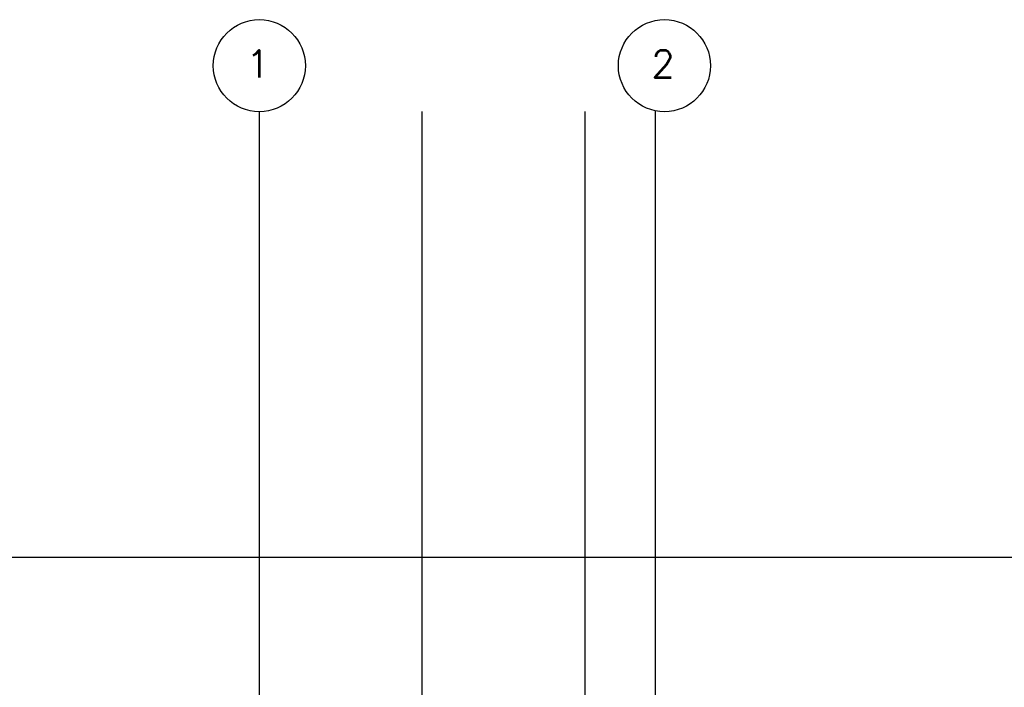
# Model space of a CAD drawing. Header units: millimetres. Extents: x -312551 to 250764, y -35891 to 59426.
# Tile 121 of 256: x -118332 to -107456, y 52049 to 59426. Entities that reach past the tile are written whole.
import ezdxf
from ezdxf.enums import TextEntityAlignment as Align

# ---------------------------------------------------------------- set-up
doc = ezdxf.new("R2010")
doc.units = ezdxf.units.MM
doc.header["$LTSCALE"] = 2.5
doc.layers.add('NF-BUBBLE', color=3, linetype='Continuous')
doc.layers.add('NF-GRIDS', color=252, linetype='Continuous')
doc.styles.add('ROMANS', font='romans.shx', dxfattribs={"width": 0.8})

# ---------------------------------------------------------------- blocks, each defined once
blk = doc.blocks.new('BUBBLEGRID')
at = {"layer": 'NF-BUBBLE'}
blk.add_circle((-678, 0), 678, dxfattribs=at)
at = {"layer": 'NF-BUBBLE', "color": 1, "style": 'ROMANS'}
blk.add_attdef('888', text='', height=400, dxfattribs=at).set_placement((-698, -173), align=Align.CENTER)

msp = doc.modelspace()

# ---------------------------------------------------------------- linework, layer by layer
at = {"layer": 'NF-GRIDS', "color": 8}
for p, q in [((-115685, -27784), (-115685, 58409.3)), ((-113885, 24746.9), (-113885, 58409.3)), ((-112085, 24746.9), (-112085, 58409.3)), ((-111310, -27784), (-111310, 58409.3)), ((-43443, 53484.5), (-123470.9, 53484.5))]:
    msp.add_line(p, q, dxfattribs=at)

# ---------------------------------------------------------------- block references
at = {"layer": 'NF-GRIDS', "color": 8, "xscale": 0.75, "yscale": 0.75, "zscale": 0.75}
for p, values in [((-115176.8, 58917.4), {'888': '1'}), ((-110701.8, 58917.4), {'888': '2'})]:
    msp.add_blockref('BUBBLEGRID', p, dxfattribs=at).add_auto_attribs(values)

doc.saveas('drawing.dxf')
